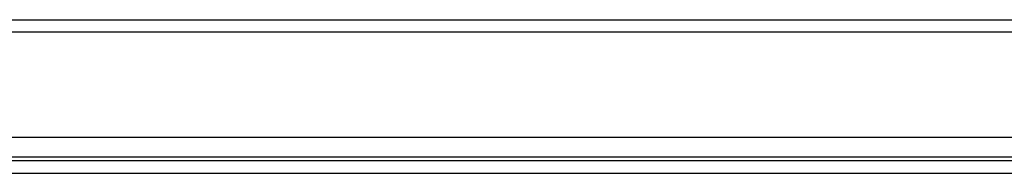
# Model space of a CAD drawing. Header units: inches. Extents: x 25 to 627, y 68 to 290.
# Tile 79 of 250: x 129.39 to 137.19, y 285.35 to 286.57. Entities that reach past the tile are written whole.
import ezdxf

# ---------------------------------------------------------------- set-up
doc = ezdxf.new("R2010")
doc.units = ezdxf.units.IN
doc.header["$MEASUREMENT"] = 0
doc.layers.add('Visible Edges(ANSI)', color=7, linetype='Continuous', lineweight=25)
doc.layers.add('Visible Tangent Edges(ANSI)', color=7, linetype='Continuous', lineweight=25)

msp = doc.modelspace()

# ---------------------------------------------------------------- linework, layer by layer
at = {"layer": 'Visible Edges(ANSI)'}
for p, q in [((85.1886, 286.5713), (144.7936, 286.5713)), ((144.7936, 285.6373), (85.1886, 285.6373)), ((144.8921, 285.4518), (85.0901, 285.4518))]:
    msp.add_line(p, q, dxfattribs=at)
at = {"layer": 'Visible Tangent Edges(ANSI)'}
for p, q in [((144.7936, 286.4723), (85.1886, 286.4723)), ((85.9893, 285.4828), (143.993, 285.4828)), ((85.0901, 285.3528), (144.8921, 285.3528))]:
    msp.add_line(p, q, dxfattribs=at)

doc.saveas('drawing.dxf')
